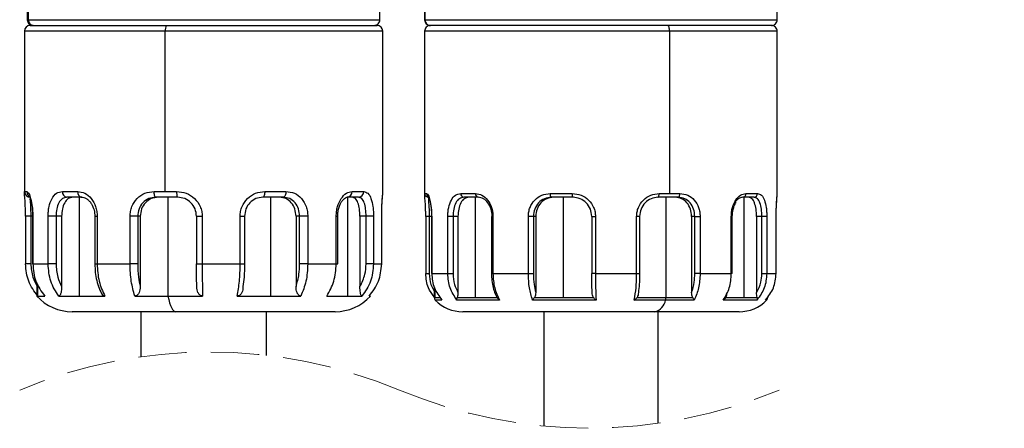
# Model space of a CAD drawing. Header units: millimetres. Extents: x 10 to 584, y 10 to 410.
# Tile 7 of 26: x 149 to 201, y 273 to 295. Entities that reach past the tile are written whole.
import ezdxf

# ---------------------------------------------------------------- set-up
doc = ezdxf.new("R2010")
doc.units = ezdxf.units.MM
doc.header["$LTSCALE"] = 2
doc.linetypes.add('SLD-实线', pattern=[0])
doc.linetypes.add('SLD-虚线', pattern=[1.905, 1.27, -0.635])
doc.layers.add('细实线层', color=7, linetype='SLD-实线')
doc.styles.add('SLDTEXTSTYLE1', font='txt')
doc.dimstyles.new('SLDDIMSTYLE1', dxfattribs={"dimtxt": 5, "dimasz": 5, "dimexe": 0, "dimexo": 0.0625, "dimgap": 1.25, "dimtad": 2, "dimrnd": 1e-09, "dimzin": 12, "dimdsep": 46, "dimtxsty": 'SLDTEXTSTYLE1', "dimsah": 1, "dimcen": 0.09, "dimadec": 0, "dimazin": 3, "dimtol": 1, "dimtp": 30, "dimtm": 30, "dimtfac": 1, "dimtdec": 0, "dimtofl": 0, "dimtmove": 0, "dimatfit": 3, "dimfxl": 1, "dimfrac": 2, "dimtolj": 1, "dimarcsym": 0})

# ---------------------------------------------------------------- blocks, each defined once
blk = doc.blocks.new('_D_1')
at = {"layer": '细实线层'}
for p, q in [((188.081, 327.375), (274.193, 327.375)), ((272.193, 327.375), (272.193, 247.969)), ((214.421, 247.969), (274.193, 247.969))]:
    blk.add_line(p, q, dxfattribs=at)
for points in [[(272.193, 327.375), (271.423, 322.375), (272.962, 322.375)], [(272.193, 247.969), (272.962, 252.969), (271.423, 252.969)]]:
    blk.add_solid(points, dxfattribs=at)
at = {"layer": '细实线层', "attachment_point": 1, "rotation": 90, "style": 'SLDTEXTSTYLE1'}
for s, insert, char_height in [('±30', (267.874, 290.4), 3.5), ('300', (266.375, 278.761), 5)]:
    blk.add_mtext(s, dxfattribs=dict(at, insert=insert, char_height=char_height))

msp = doc.modelspace()

# ---------------------------------------------------------------- linework, layer by layer
at = {"color": 7, "linetype": 'SLD-实线', "lineweight": 25}
for p, q in [((149.621207, 313.154859), (149.621207, 294.75486)), ((149.671807, 313.154859), (149.671807, 294.75486)), ((168.121208, 294.75486), (168.121208, 313.154859)), ((170.471204, 313.150269), (170.471204, 294.750263)), ((170.485098, 313.150269), (170.485098, 294.750263)), ((188.971204, 294.750263), (188.971204, 313.150269)), ((149.471208, 294.154857), (149.471208, 285.693792)), ((149.771207, 294.454862), (156.92644, 294.454862)), ((156.862325, 285.754857), (156.862325, 294.154857)), ((156.92644, 294.454862), (167.971207, 294.454862)), ((168.271207, 285.693792), (168.271207, 294.154857)), ((170.471204, 294.150268), (170.471204, 285.609913)), ((170.784648, 294.450265), (170.771204, 294.450265)), ((183.212747, 294.450265), (170.784648, 294.450265)), ((188.671205, 294.450265), (183.212747, 294.450265)), ((183.329782, 285.650265), (183.329782, 294.150268)), ((188.971204, 285.609913), (188.971204, 294.150268)), ((149.476759, 285.754857), (149.596123, 285.754857)), ((151.460783, 285.754857), (152.26526, 285.754857)), ((156.275339, 285.754857), (156.862325, 285.754857)), ((156.862325, 285.754857), (157.457646, 285.754857)), ((162.081428, 285.754857), (163.189963, 285.754857)), ((166.661323, 285.754857), (167.272663, 285.754857)), ((152.476089, 285.454859), (151.697287, 285.454859)), ((152.334071, 285.454859), (152.334071, 280.273345)), ((157.502759, 285.454859), (156.358186, 285.454859)), ((157.001238, 285.454859), (157.001238, 280.273345)), ((163.052131, 285.454859), (161.978974, 285.454859)), ((162.382669, 285.454859), (162.382669, 280.273345)), ((167.004532, 285.454859), (166.412701, 285.454859)), ((166.422842, 285.454859), (166.422842, 280.273345)), ((170.473606, 285.650265), (170.575637, 285.650265)), ((172.363635, 285.650265), (173.136978, 285.650265)), ((173.27934, 285.450269), (172.522718, 285.450269)), ((173.113665, 285.450269), (173.113665, 280.205277)), ((177.064005, 285.650265), (178.213269, 285.650265)), ((178.245873, 285.450269), (177.121458, 285.450269)), ((177.747191, 285.450269), (177.747191, 280.205277)), ((183.775933, 285.450269), (182.713213, 285.450269)), ((182.779335, 285.650265), (183.329782, 285.650265)), ((183.134724, 285.450269), (183.134724, 280.205277)), ((183.329782, 285.650265), (183.865541, 285.650265)), ((187.757225, 285.450269), (187.162123, 285.450269)), ((187.218408, 285.450269), (187.218408, 280.205277)), ((187.326563, 285.650265), (187.934816, 285.650265)), ((149.524934, 284.454857), (149.524934, 281.954859)), ((149.802232, 284.454857), (149.802232, 281.954859)), ((149.894742, 284.454857), (149.894742, 281.954859)), ((149.894742, 284.454857), (149.908704, 284.454857)), ((149.908704, 284.454857), (149.908704, 281.954859)), ((150.71184, 281.954859), (150.71184, 284.454857)), ((151.129707, 284.454857), (150.71184, 284.454857)), ((151.423409, 284.454857), (151.129707, 284.454857)), ((151.129707, 284.454857), (151.129707, 281.954859)), ((151.423409, 284.454857), (151.423409, 280.772296)), ((153.164617, 284.454857), (153.164617, 281.954859)), ((153.286378, 284.454857), (153.286378, 281.954859)), ((155.013574, 281.954859), (155.013574, 284.454857)), ((155.414173, 284.454857), (155.013574, 284.454857)), ((155.545329, 284.454857), (155.414173, 284.454857)), ((155.414173, 284.454857), (155.414173, 281.954859)), ((155.545329, 284.454857), (155.545329, 280.772296)), ((158.499628, 284.454857), (158.499628, 281.954859)), ((158.797267, 284.454857), (158.797267, 281.954859)), ((160.788794, 281.954859), (160.788794, 284.454857)), ((161.027594, 281.954859), (161.027594, 284.454857)), ((163.912276, 284.454857), (163.721025, 284.454857)), ((163.721025, 284.454857), (163.721025, 280.772296)), ((164.336399, 284.454857), (163.912276, 284.454857)), ((163.912276, 281.954859), (163.912276, 284.454857)), ((164.336399, 284.454857), (164.336399, 281.954859)), ((165.831561, 281.954859), (165.831561, 284.454857)), ((165.909422, 281.954859), (165.909422, 284.454857)), ((167.07562, 284.454857), (167.07562, 280.772296)), ((167.399157, 284.454857), (167.07562, 284.454857)), ((167.788013, 284.454857), (167.399157, 284.454857)), ((167.399157, 281.954859), (167.399157, 284.454857)), ((167.788013, 284.454857), (167.788013, 281.954859)), ((168.215709, 281.954859), (168.215709, 284.454857)), ((168.217481, 281.954859), (168.217481, 284.454857)), ((170.525937, 284.450267), (170.525937, 281.450269)), ((170.708373, 284.450267), (170.708373, 281.450269)), ((170.831784, 284.450267), (170.831784, 281.450269)), ((170.839753, 284.450267), (170.839753, 281.450269)), ((171.685998, 281.450269), (171.685998, 284.450267)), ((171.962626, 284.450267), (171.685998, 284.450267)), ((172.217984, 284.450267), (171.962626, 284.450267)), ((171.962626, 284.450267), (171.962626, 281.450269)), ((172.217984, 284.450267), (172.217984, 280.458731)), ((173.977898, 284.450267), (173.977898, 281.450269)), ((174.055394, 284.450267), (174.055394, 281.450269)), ((175.914026, 281.450269), (175.914026, 284.450267)), ((176.180392, 284.450267), (175.914026, 284.450267)), ((176.29693, 284.450267), (176.180392, 284.450267)), ((176.180392, 284.450267), (176.180392, 281.450269)), ((176.29693, 284.450267), (176.29693, 280.458731)), ((179.241366, 284.450267), (179.241366, 281.450269)), ((179.435182, 284.450267), (179.435182, 281.450269)), ((181.596266, 281.450269), (181.596266, 284.450267)), ((181.755724, 281.450269), (181.755724, 284.450267)), ((184.643917, 284.450267), (184.481896, 284.450267)), ((184.481896, 284.450267), (184.481896, 280.458731)), ((184.643917, 284.450267), (184.924221, 284.450267)), ((184.643917, 281.450269), (184.643917, 284.450267)), ((184.924221, 284.450267), (184.924221, 281.450269)), ((186.562296, 281.450269), (186.562296, 284.450267)), ((186.614381, 281.450269), (186.614381, 284.450267)), ((187.887938, 284.450267), (187.887938, 280.458731)), ((188.165877, 284.450267), (187.887938, 284.450267)), ((188.425885, 284.450267), (188.165877, 284.450267)), ((188.165877, 281.450269), (188.165877, 284.450267)), ((188.425885, 284.450267), (188.425885, 281.450269)), ((188.915262, 281.450269), (188.915262, 284.450267)), ((188.916472, 281.450269), (188.916472, 284.450267)), ((149.894742, 281.954859), (149.908704, 281.954859)), ((149.908704, 281.954859), (150.71184, 281.954859)), ((151.129707, 281.954859), (150.71184, 281.954859)), ((153.286378, 281.954859), (155.013574, 281.954859)), ((155.414173, 281.954859), (155.013574, 281.954859)), ((158.797267, 281.954859), (160.788794, 281.954859)), ((164.336399, 281.954859), (163.912276, 281.954859)), ((164.336399, 281.954859), (165.831561, 281.954859)), ((167.788013, 281.954859), (167.399157, 281.954859)), ((167.788013, 281.954859), (168.215709, 281.954859)), ((170.839753, 281.450269), (171.685998, 281.450269)), ((171.685998, 281.450269), (171.962626, 281.450269)), ((174.055394, 281.450269), (175.914026, 281.450269)), ((175.914026, 281.450269), (176.180392, 281.450269)), ((179.435182, 281.450269), (181.596266, 281.450269)), ((184.924221, 281.450269), (184.643917, 281.450269)), ((184.924221, 281.450269), (186.562296, 281.450269)), ((188.165877, 281.450269), (188.425885, 281.450269)), ((188.425885, 281.450269), (188.915262, 281.450269)), ((188.916472, 281.450269), (188.915262, 281.450269)), ((150.121208, 280.965683), (150.121208, 280.273345)), ((160.921438, 280.61336), (160.923142, 280.62283)), ((170.971205, 280.748506), (170.971205, 280.205277)), ((150.121208, 280.273345), (150.163868, 280.273345)), ((150.163868, 280.273345), (150.534309, 280.273345)), ((151.266457, 280.273345), (152.334071, 280.273345)), ((152.334071, 280.273345), (153.688147, 280.273345)), ((155.26268, 280.273345), (157.001238, 280.273345)), ((157.001238, 280.273345), (158.821739, 280.273345)), ((160.637238, 280.273345), (162.382669, 280.273345)), ((162.382669, 280.273345), (163.974225, 280.273345)), ((165.337232, 280.273345), (166.422842, 280.273345)), ((166.422842, 280.273345), (167.177532, 280.273345)), ((167.567425, 280.273345), (167.621207, 280.273345)), ((171.003994, 280.205277), (171.285862, 280.205277)), ((174.404571, 280.066942), (172.163032, 280.066942)), ((172.182831, 280.205277), (173.113665, 280.205277)), ((173.113665, 280.205277), (174.263705, 280.205277)), ((179.463595, 280.066942), (176.132445, 280.066942)), ((176.233743, 280.205277), (177.747191, 280.205277)), ((177.747191, 280.205277), (179.326128, 280.205277)), ((183.113051, 280.066942), (181.472642, 280.066942)), ((181.616747, 280.205277), (183.134724, 280.205277)), ((184.621016, 280.066942), (183.113051, 280.066942)), ((183.134724, 280.205277), (184.539456, 280.205277)), ((187.906877, 280.066942), (186.14385, 280.066942)), ((186.275718, 280.205277), (187.218408, 280.205277)), ((187.218408, 280.205277), (187.912376, 280.205277)), ((157.396603, 279.454862), (151.971207, 279.454862)), ((155.571207, 279.454862), (155.571207, 277.085711)), ((165.771207, 279.454862), (157.396603, 279.454862)), ((162.171207, 277.165999), (162.171207, 279.454862)), ((182.549549, 279.450265), (172.471205, 279.450265)), ((176.721204, 279.450265), (176.721204, 273.464126)), ((186.971205, 279.450265), (182.549549, 279.450265)), ((182.721205, 273.607005), (182.721205, 279.450265))]:
    msp.add_line(p, q, dxfattribs=at)
at = {"color": 8, "linetype": 'SLD-实线', "lineweight": 25}
for p, q in [((149.621207, 294.75486), (149.671807, 294.75486)), ((149.671807, 294.75486), (168.121208, 294.75486)), ((170.471204, 294.750263), (170.485098, 294.750263)), ((170.485098, 294.750263), (188.971204, 294.750263)), ((156.862325, 294.154857), (149.471208, 294.154857)), ((168.271207, 294.154857), (156.862325, 294.154857)), ((183.329782, 294.150268), (170.471204, 294.150268)), ((188.971204, 294.150268), (183.329782, 294.150268)), ((149.475844, 285.731253), (149.476759, 285.754857)), ((149.802232, 284.454857), (149.524934, 284.454857)), ((149.894742, 284.454857), (149.802232, 284.454857)), ((153.164641, 284.454857), (153.286378, 284.454857)), ((158.499628, 284.454857), (158.797267, 284.454857)), ((160.788794, 284.454857), (161.027594, 284.454857)), ((165.831561, 284.454857), (165.909422, 284.454857)), ((168.217481, 284.454857), (168.215709, 284.454857)), ((170.708373, 284.450267), (170.525937, 284.450267)), ((170.831784, 284.450267), (170.708373, 284.450267)), ((170.831784, 284.450267), (170.839753, 284.450267)), ((173.977898, 284.450267), (174.055394, 284.450267)), ((179.241366, 284.450267), (179.435182, 284.450267)), ((181.755724, 284.450267), (181.596266, 284.450267)), ((186.562296, 284.450267), (186.614381, 284.450267)), ((188.915262, 284.450267), (188.916472, 284.450267)), ((149.802232, 281.954859), (149.524934, 281.954859)), ((153.164617, 281.954859), (153.286378, 281.954859)), ((158.499628, 281.954859), (158.797267, 281.954859)), ((160.788794, 281.954859), (161.027594, 281.954859)), ((165.831561, 281.954859), (165.909422, 281.954859)), ((168.217481, 281.954859), (168.215709, 281.954859)), ((170.525937, 281.450269), (170.708373, 281.450269)), ((170.839753, 281.450269), (170.831784, 281.450269)), ((174.055394, 281.450269), (173.977898, 281.450269)), ((179.435182, 281.450269), (179.241366, 281.450269)), ((181.596266, 281.450269), (181.755724, 281.450269)), ((186.614381, 281.450269), (186.562296, 281.450269)), ((150.163868, 280.894187), (150.163868, 280.273345)), ((171.003994, 280.66383), (171.003994, 280.205277)), ((170.971205, 280.205277), (171.003994, 280.205277)), ((171.376321, 280.066942), (171.02676, 280.066942)), ((188.415649, 280.066942), (188.361825, 280.066942))]:
    msp.add_line(p, q, dxfattribs=at)
at = {"color": 7, "linetype": 'SLD-实线', "lineweight": 25, "flags": 128}
for points in [[(183.329782, 294.150268), (183.327533, 294.208792), (183.320873, 294.265074), (183.310058, 294.316937), (183.295503, 294.362401), (183.277768, 294.399706), (183.257534, 294.427429), (183.23558, 294.444499), (183.212747, 294.450265)], [(156.358186, 285.454859), (156.342024, 285.460626), (156.326482, 285.477695), (156.31216, 285.505419), (156.299605, 285.542731), (156.289301, 285.588187), (156.281646, 285.640058), (156.276932, 285.696332), (156.275339, 285.754857)], [(162.081428, 285.754857), (162.07946, 285.696332), (162.073629, 285.640058), (162.064163, 285.588187), (162.051421, 285.542731), (162.035895, 285.505419), (162.018182, 285.477695), (161.998963, 285.460626), (161.978974, 285.454859)], [(163.189963, 285.754857), (163.187315, 285.696332), (163.179472, 285.640058), (163.166734, 285.588187), (163.149593, 285.542731), (163.128706, 285.505419), (163.104876, 285.477695), (163.07902, 285.460626), (163.052131, 285.454859)], [(177.121458, 285.450269), (177.11025, 285.454107), (177.099472, 285.465491), (177.089539, 285.483968), (177.080833, 285.508846), (177.073688, 285.539155), (177.068379, 285.573726), (177.065109, 285.611247), (177.064005, 285.650265)], [(182.713213, 285.450269), (182.726113, 285.454107), (182.738517, 285.465491), (182.749949, 285.483968), (182.759969, 285.508846), (182.768192, 285.539155), (182.774302, 285.573726), (182.778065, 285.611247), (182.779335, 285.650265)], [(183.775933, 285.450269), (183.793415, 285.454107), (183.810224, 285.465491), (183.825717, 285.483968), (183.839296, 285.508846), (183.850439, 285.539155), (183.85872, 285.573726), (183.863819, 285.611247), (183.865541, 285.650265)], [(157.001238, 280.273345), (157.040733, 280.09015), (157.084085, 279.927162), (157.13082, 279.786144), (157.180437, 279.668619), (157.232396, 279.575867), (157.286133, 279.508886), (157.341066, 279.4684), (157.396603, 279.454862)]]:
    msp.add_lwpolyline(points, dxfattribs=at)
at = {"color": 7, "linetype": 'SLD-实线', "lineweight": 25}
for centre, radius, start, end in [((149.921202, 294.754858), 0.299995, 179.9995362, 270.0011752), ((149.970985, 294.75404), 0.299179, 179.8429728, 269.8431176), ((167.821213, 294.754857), 0.299994, 269.9989398, 0.0006156), ((170.771199, 294.75026), 0.299994, 179.9993844, 270.0010602), ((170.784873, 294.75004), 0.299775, 179.9574386, 269.9569416), ((188.671211, 294.750259), 0.299994, 269.9988769, 0.0007674), ((149.771213, 294.154858), 0.300005, 90.0010024, 180.0000649), ((157.261361, 294.226433), 0.405404, 145.704481, 190.1690794), ((167.9712, 294.154855), 0.300007, 0.0003906, 89.9986311), ((170.771199, 294.150271), 0.299994, 89.9989398, 180.0006156), ((188.671211, 294.150272), 0.299994, 359.9992326, 90.0011231), ((149.776672, 285.754772), 0.299913, 179.9838093, 269.9827412), ((151.733303, 285.726475), 0.273994, 174.0543855, 262.4467263), ((152.530108, 285.716903), 0.267554, 171.8448096, 258.3519215), ((157.990262, 285.68156), 0.537636, 172.1643889, 204.9395854), ((166.384353, 285.731373), 0.277963, 275.8535086, 4.8464208), ((166.987646, 285.739775), 0.285416, 273.391725, 3.0289417), ((170.673574, 285.650237), 0.199967, 179.9917976, 269.9944601), ((172.5458, 285.631897), 0.183088, 174.2421371, 262.7573431), ((173.313984, 285.625597), 0.178717, 172.0659509, 258.8223318), ((178.544399, 285.601592), 0.334687, 171.637772, 206.8804054), ((187.142429, 285.634063), 0.184846, 276.116235, 5.0285709), ((187.745321, 285.639686), 0.18979, 273.5960166, 3.1955228), ((151.971198, 281.954839), 2.499977, 222.2683303, 270.0002097), ((165.771218, 281.954835), 2.499973, 269.9997494, 317.7317106), ((171.171215, 280.205278), 0.200011, 180.0003948, 223.7603559), ((172.471207, 281.450274), 2.000009, 223.761881, 269.9999188), ((182.346986, 280.201156), 0.777733, 285.0969643, 350.0626917), ((182.725644, 280.198503), 0.409136, 341.2427928, 0.9486357), ((186.971202, 281.450272), 2.000007, 270.0000756, 316.2381446), ((188.271193, 280.205278), 0.200011, 316.2396441, 359.9996052)]:
    msp.add_arc(centre, radius, start, end, dxfattribs=at)
at = {"color": 8, "linetype": 'SLD-实线', "lineweight": 25}
for centre, radius, start, end in [((149.896511, 285.753948), 0.30039, 179.8267666, 241.1159855), ((170.775771, 285.649722), 0.200135, 179.8443146, 243.4647018)]:
    msp.add_arc(centre, radius, start, end, dxfattribs=at)
at = {"color": 7, "linetype": 'SLD-虚线', "lineweight": 18}
for centre, start, end in [((159.183707, 251.43636), 67.3801351, 112.6198649), ((179.108705, 299.256356), 247.3801351, 292.6198649)]:
    msp.add_arc(centre, 25.902498, start, end, dxfattribs=at)
at = {"color": 7, "linetype": 'SLD-实线', "lineweight": 25}
for points, knots in [([(149.526705, 284.454857), (149.526221, 284.540765), (149.525272, 284.709116), (149.513818, 285.018235), (149.500753, 285.333621), (149.468693, 285.590431), (149.474616, 285.707069), (149.475844, 285.731253)], [0, 0, 0, 0, 0.201669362, 0.395207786, 0.726027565, 0.943194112, 1, 1, 1, 1]), ([(149.596123, 285.754857), (149.63062, 285.724654), (149.740324, 285.628608), (149.806902, 285.333808), (149.875486, 285.022367), (149.903995, 284.709865), (149.907115, 284.540932), (149.908704, 284.454857)], [0, 0, 0, 0, 0.099089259, 0.315112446, 0.629155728, 0.811046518, 1, 1, 1, 1]), ([(150.71184, 284.454857), (150.714275, 284.540885), (150.719074, 284.710385), (150.770842, 285.026845), (150.883467, 285.362808), (151.123753, 285.687622), (151.354028, 285.73356), (151.460783, 285.754857)], [0, 0, 0, 0, 0.1572302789, 0.3097873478, 0.5835151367, 0.8069177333, 1, 1, 1, 1]), ([(152.26526, 285.754857), (152.393367, 285.733768), (152.666241, 285.688848), (153.000813, 285.383137), (153.188768, 285.036834), (153.274256, 284.713159), (153.282319, 284.541347), (153.286378, 284.454857)], [0, 0, 0, 0, 0.211202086, 0.449869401, 0.715856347, 0.856961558, 1, 1, 1, 1]), ([(155.013574, 284.454857), (155.018185, 284.541275), (155.027384, 284.713684), (155.126251, 285.041743), (155.355679, 285.400935), (155.778178, 285.698957), (156.109439, 285.736203), (156.275339, 285.754857)], [0, 0, 0, 0, 0.129026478, 0.257417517, 0.508013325, 0.753605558, 1, 1, 1, 1]), ([(157.457646, 285.754857), (157.629452, 285.736017), (157.97381, 285.698258), (158.419386, 285.40516), (158.672125, 285.045955), (158.781937, 284.715149), (158.79216, 284.541575), (158.797267, 284.454857)], [0, 0, 0, 0, 0.24855134, 0.498178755, 0.747989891, 0.874094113, 1, 1, 1, 1]), ([(160.788794, 284.454857), (160.793789, 284.541541), (160.803778, 284.714899), (160.910763, 285.04472), (161.154914, 285.401942), (161.583998, 285.696743), (161.916909, 285.735636), (162.081428, 285.754857)], [0, 0, 0, 0, 0.128300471, 0.256587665, 0.509035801, 0.757372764, 1, 1, 1, 1]), ([(163.189963, 285.754857), (163.343088, 285.736), (163.651492, 285.698022), (164.036155, 285.393886), (164.236996, 285.037726), (164.324197, 284.712782), (164.332315, 284.541183), (164.336399, 284.454857)], [0, 0, 0, 0, 0.2372766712, 0.4778910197, 0.7321976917, 0.8652776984, 1, 1, 1, 1]), ([(165.831561, 284.454857), (165.834933, 284.5412), (165.841603, 284.712012), (165.91168, 285.031877), (166.061779, 285.368119), (166.326039, 285.680429), (166.558067, 285.731936), (166.661323, 285.754857)], [0, 0, 0, 0, 0.154709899, 0.306064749, 0.583206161, 0.814522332, 1, 1, 1, 1]), ([(167.272663, 285.754857), (167.350759, 285.730453), (167.535347, 285.672772), (167.679178, 285.342531), (167.75106, 285.023037), (167.783395, 284.709404), (167.786455, 284.540748), (167.788013, 284.454857)], [0, 0, 0, 0, 0.157599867, 0.372506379, 0.662125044, 0.82793107, 1, 1, 1, 1]), ([(149.776581, 285.454859), (149.77178, 285.429618), (149.753436, 285.333179), (149.784049, 285.126109), (149.795308, 284.818975), (149.799801, 284.582718), (149.802232, 284.454857)], [0, 0, 0, 0, 0.076671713, 0.292945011, 0.617344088, 1, 1, 1, 1]), ([(149.778248, 285.466996), (149.776759, 285.460914), (149.769962, 285.433163), (149.797102, 285.363662), (149.818888, 285.236624), (149.857279, 285.040137), (149.887592, 284.771876), (149.892264, 284.568025), (149.894857, 284.454857)], [0, 0, 0, 0, 0.018201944, 0.083057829, 0.207764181, 0.401852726, 0.667940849, 1, 1, 1, 1]), ([(151.697287, 285.454859), (151.613717, 285.438193), (151.434697, 285.402491), (151.254232, 285.148218), (151.149125, 284.827838), (151.136422, 284.583842), (151.129707, 284.454857)], [0, 0, 0, 0, 0.196616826, 0.421181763, 0.694018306, 1, 1, 1, 1]), ([(151.997087, 285.454859), (151.9153, 285.437673), (151.737852, 285.400387), (151.55643, 285.148225), (151.444381, 284.828687), (151.430651, 284.583952), (151.423409, 284.454857)], [0, 0, 0, 0, 0.193284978, 0.419358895, 0.693717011, 1, 1, 1, 1]), ([(152.437726, 285.459866), (152.489998, 285.456059), (152.597447, 285.448234), (152.746391, 285.369737), (152.877738, 285.256898), (153.021465, 285.067854), (153.139943, 284.796292), (153.156584, 284.56604), (153.164619, 284.454857)], [0, 0, 0, 0, 0.114370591, 0.235097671, 0.362358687, 0.493960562, 0.755646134, 1, 1, 1, 1]), ([(156.358186, 285.454859), (156.231492, 285.440152), (155.978962, 285.410838), (155.66459, 285.17659), (155.454048, 284.844288), (155.427559, 284.585593), (155.414173, 284.454857)], [0, 0, 0, 0, 0.247563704, 0.493452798, 0.744007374, 1, 1, 1, 1]), ([(156.492065, 285.454859), (156.365991, 285.439944), (156.113846, 285.410115), (155.79949, 285.176207), (155.586127, 284.844806), (155.559013, 284.58565), (155.545329, 284.454857)], [0, 0, 0, 0, 0.246383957, 0.49275918, 0.744002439, 1, 1, 1, 1]), ([(158.499877, 284.454857), (158.484708, 284.586409), (158.454426, 284.849024), (158.22251, 285.179416), (157.893192, 285.409841), (157.632586, 285.43989), (157.502759, 285.454859)], [0, 0, 0, 0, 0.2514034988, 0.5018706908, 0.7518441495, 1, 1, 1, 1]), ([(161.978974, 285.454859), (161.855274, 285.439509), (161.604051, 285.408335), (161.288024, 285.176706), (161.063442, 284.847727), (161.033939, 284.586289), (161.019108, 284.454857)], [0, 0, 0, 0, 0.2413399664, 0.4901340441, 0.7436763, 1, 1, 1, 1]), ([(163.721025, 284.454857), (163.708511, 284.585427), (163.684051, 284.840659), (163.495732, 285.171853), (163.2084, 285.409313), (162.973199, 285.43979), (162.856908, 285.454859)], [0, 0, 0, 0, 0.266727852, 0.521387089, 0.763359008, 1, 1, 1, 1]), ([(163.912276, 284.454857), (163.900619, 284.585048), (163.877825, 284.839624), (163.692949, 285.171355), (163.405879, 285.410253), (163.169731, 285.44003), (163.052131, 285.454859)], [0, 0, 0, 0, 0.265880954, 0.519902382, 0.760915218, 1, 1, 1, 1]), ([(165.909421, 284.454857), (165.91329, 284.541276), (165.920596, 284.704488), (165.974502, 284.929258), (166.049508, 285.113224), (166.150059, 285.289514), (166.255629, 285.374268), (166.317462, 285.423909)], [0, 0, 0, 0, 0.2375823, 0.448697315, 0.631513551, 0.78417685, 1, 1, 1, 1]), ([(166.317462, 285.423909), (166.318099, 285.424506), (166.353494, 285.457663), (166.406192, 285.458774), (166.457941, 285.459866)], [0, 0, 0, 0, 0.018006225, 1, 1, 1, 1]), ([(167.07562, 284.454857), (167.070936, 284.584058), (167.062195, 284.825195), (166.98806, 285.13435), (166.877082, 285.38904), (166.734271, 285.435388), (166.674274, 285.454859)], [0, 0, 0, 0, 0.334092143, 0.623540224, 0.84184525, 1, 1, 1, 1]), ([(167.399157, 284.454857), (167.39522, 284.583702), (167.38787, 284.824194), (167.320771, 285.133286), (167.212093, 285.391388), (167.066776, 285.435825), (167.004532, 285.454859)], [0, 0, 0, 0, 0.332669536, 0.620935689, 0.837634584, 1, 1, 1, 1]), ([(168.217481, 284.454857), (168.219089, 284.613845), (168.221957, 284.897318), (168.245093, 285.259298), (168.257376, 285.504294), (168.27304, 285.632813), (168.268805, 285.682291), (168.268181, 285.689582)], [0, 0, 0, 0, 0.385837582, 0.687942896, 0.879564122, 0.982253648, 1, 1, 1, 1]), ([(170.527146, 284.450267), (170.526681, 284.529381), (170.525768, 284.684421), (170.515557, 284.969239), (170.501193, 285.260578), (170.474078, 285.504952), (170.473703, 285.620535), (170.473606, 285.650265)], [0, 0, 0, 0, 0.197519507, 0.387085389, 0.71151231, 0.92579559, 1, 1, 1, 1]), ([(170.575637, 285.650265), (170.604992, 285.621758), (170.700149, 285.529351), (170.753462, 285.258727), (170.812128, 284.971199), (170.835789, 284.684039), (170.838415, 284.529181), (170.839753, 284.450267)], [0, 0, 0, 0, 0.096655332, 0.313314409, 0.628976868, 0.810932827, 1, 1, 1, 1]), ([(170.673554, 285.450269), (170.671238, 285.425081), (170.662299, 285.327872), (170.688686, 285.122512), (170.702322, 284.814646), (170.706246, 284.578336), (170.708373, 284.450267)], [0, 0, 0, 0, 0.075677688, 0.292066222, 0.616332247, 1, 1, 1, 1]), ([(170.710297, 285.454159), (170.709177, 285.454201), (170.673739, 285.455525), (170.752696, 285.327778), (170.75293, 285.218488), (170.80042, 285.012625), (170.824123, 284.757438), (170.829146, 284.559501), (170.831917, 284.450267)], [0, 0, 0, 0, 0.003235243, 0.102298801, 0.228054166, 0.419244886, 0.679503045, 1, 1, 1, 1]), ([(171.685998, 284.450267), (171.688209, 284.529483), (171.692563, 284.685534), (171.739433, 284.97695), (171.84134, 285.285963), (172.057168, 285.586737), (172.267054, 285.630245), (172.363635, 285.650265)], [0, 0, 0, 0, 0.157880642, 0.311019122, 0.585609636, 0.809315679, 1, 1, 1, 1]), ([(172.522718, 285.450269), (172.441182, 285.433385), (172.264833, 285.396867), (172.087798, 285.143394), (171.982223, 284.823759), (171.969409, 284.579553), (171.962626, 284.450267)], [0, 0, 0, 0, 0.193168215, 0.417793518, 0.691774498, 1, 1, 1, 1]), ([(172.781611, 285.450269), (172.701249, 285.433049), (172.525985, 285.395494), (172.348332, 285.14348), (172.239297, 284.824163), (172.225357, 284.579624), (172.217984, 284.450267)], [0, 0, 0, 0, 0.191024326, 0.416610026, 0.691398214, 1, 1, 1, 1]), ([(173.136978, 285.650265), (173.253386, 285.630398), (173.501716, 285.588016), (173.802116, 285.302897), (173.968988, 284.984058), (174.044678, 284.686897), (174.051804, 284.529539), (174.055394, 284.450267)], [0, 0, 0, 0, 0.210095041, 0.448190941, 0.715094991, 0.856474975, 1, 1, 1, 1]), ([(174.022553, 284.450267), (174.011058, 284.58042), (173.988735, 284.833193), (173.81748, 285.155979), (173.577253, 285.396245), (173.373904, 285.433121), (173.27934, 285.450269)], [0, 0, 0, 0, 0.285039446, 0.553582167, 0.792400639, 1, 1, 1, 1]), ([(175.914026, 284.450267), (175.918212, 284.529836), (175.926561, 284.688507), (176.016208, 284.990348), (176.224246, 285.321508), (176.609235, 285.598122), (176.912479, 285.632892), (177.064005, 285.650265)], [0, 0, 0, 0, 0.129521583, 0.258283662, 0.509067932, 0.754689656, 1, 1, 1, 1]), ([(177.121458, 285.450269), (176.995702, 285.435549), (176.744324, 285.406124), (176.431256, 285.172234), (176.220474, 284.840188), (176.19386, 284.58129), (176.180392, 284.450267)], [0, 0, 0, 0, 0.246211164, 0.49215505, 0.742990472, 1, 1, 1, 1]), ([(177.23961, 285.450269), (177.11429, 285.4354), (176.863234, 285.405611), (176.550022, 285.172227), (176.338823, 284.840179), (176.311009, 284.581301), (176.29693, 284.450267)], [0, 0, 0, 0, 0.2454883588, 0.4917881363, 0.7427631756, 1, 1, 1, 1]), ([(178.213269, 285.650265), (178.371087, 285.632585), (178.687115, 285.59718), (179.093781, 285.324099), (179.322442, 284.992666), (179.42139, 284.688765), (179.430585, 284.529754), (179.435182, 284.450267)], [0, 0, 0, 0, 0.2488220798, 0.4982614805, 0.7483305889, 0.8741951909, 1, 1, 1, 1]), ([(179.241647, 284.450267), (179.226567, 284.581499), (179.196426, 284.843783), (178.965308, 285.174036), (178.636426, 285.40502), (178.375858, 285.435209), (178.245873, 285.450269)], [0, 0, 0, 0, 0.250977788, 0.501611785, 0.75137937, 1, 1, 1, 1]), ([(181.596266, 284.450267), (181.600786, 284.529901), (181.609822, 284.689087), (181.706635, 284.992394), (181.928438, 285.322174), (182.321429, 285.596149), (182.627804, 285.632357), (182.779335, 285.650265)], [0, 0, 0, 0, 0.1282204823, 0.256312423, 0.5085864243, 0.7569488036, 1, 1, 1, 1]), ([(182.713213, 285.450269), (182.588782, 285.434972), (182.336626, 285.403973), (182.019486, 285.172299), (181.794865, 284.843081), (181.765427, 284.581678), (181.750628, 284.450267)], [0, 0, 0, 0, 0.242323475, 0.491060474, 0.744151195, 1, 1, 1, 1]), ([(184.481896, 284.450267), (184.469712, 284.580579), (184.445821, 284.836086), (184.254921, 285.166766), (183.965723, 285.404646), (183.72899, 285.435151), (183.611669, 285.450269)], [0, 0, 0, 0, 0.265151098, 0.519892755, 0.762065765, 1, 1, 1, 1]), ([(184.643917, 284.450267), (184.631986, 284.580528), (184.608619, 284.835639), (184.420278, 285.167038), (184.131057, 285.405333), (183.893886, 285.435344), (183.775933, 285.450269)], [0, 0, 0, 0, 0.265108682, 0.519205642, 0.760885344, 1, 1, 1, 1]), ([(183.865541, 285.650265), (184.007192, 285.632628), (184.292545, 285.597098), (184.64744, 285.315117), (184.832703, 284.986458), (184.912992, 284.687278), (184.920463, 284.529588), (184.924221, 284.450267)], [0, 0, 0, 0, 0.2378488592, 0.4791438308, 0.7333466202, 0.8658690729, 1, 1, 1, 1]), ([(186.562296, 284.450267), (186.565352, 284.529596), (186.571396, 284.686518), (186.634985, 284.980888), (186.771844, 285.29143), (187.015258, 285.581297), (187.230476, 285.628978), (187.326563, 285.650265)], [0, 0, 0, 0, 0.154027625, 0.304682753, 0.581287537, 0.813059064, 1, 1, 1, 1]), ([(187.162123, 285.450269), (187.083884, 285.432215), (186.910186, 285.392132), (186.804827, 285.246532), (186.746925, 285.166514)], [0, 0, 0, 0, 0.450428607, 1, 1, 1, 1]), ([(187.887938, 284.450267), (187.883272, 284.579157), (187.874542, 284.820329), (187.797791, 285.129926), (187.68229, 285.385115), (187.537026, 285.43087), (187.475438, 285.450269)], [0, 0, 0, 0, 0.3314482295, 0.6201891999, 0.8389685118, 1, 1, 1, 1]), ([(188.165877, 284.450267), (188.161547, 284.579127), (188.153452, 284.81998), (188.081306, 285.129758), (187.966922, 285.386793), (187.820157, 285.431219), (187.757225, 285.450269)], [0, 0, 0, 0, 0.331061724, 0.6187884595, 0.8365375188, 1, 1, 1, 1]), ([(187.934816, 285.650265), (188.00857, 285.62763), (188.181962, 285.574414), (188.320666, 285.269093), (188.390079, 284.973184), (188.421415, 284.684242), (188.424377, 284.529199), (188.425885, 284.450267)], [0, 0, 0, 0, 0.160241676, 0.376721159, 0.665365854, 0.829640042, 1, 1, 1, 1]), ([(188.916472, 284.450267), (188.917216, 284.545495), (188.918636, 284.727189), (188.928721, 284.980805), (188.941098, 285.194215), (188.954027, 285.369504), (188.961573, 285.472899), (188.9651, 285.521236)], [0, 0, 0, 0, 0.266398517, 0.508289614, 0.709972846, 0.864412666, 1, 1, 1, 1]), ([(186.614381, 284.450267), (186.618081, 284.534501), (186.6251, 284.694288), (186.680332, 284.91386), (186.74374, 285.080168), (186.799604, 285.164759), (186.819013, 285.194148)], [0, 0, 0, 0, 0.322534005, 0.611828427, 0.865138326, 1, 1, 1, 1]), ([(150.17499, 280.273345), (149.990198, 280.520899), (149.617187, 281.020598), (149.55705, 281.641537), (149.526705, 281.954859)], [0, 0, 0, 0, 0.49540552, 1, 1, 1, 1]), ([(149.802232, 281.954859), (149.821253, 281.72093), (149.855332, 281.301832), (150.057134, 280.934564), (150.146296, 280.772296)], [0, 0, 0, 0, 0.558172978, 1, 1, 1, 1]), ([(149.908704, 281.954859), (149.937545, 281.642056), (149.994463, 281.024723), (150.355975, 280.521557), (150.534309, 280.273345)], [0, 0, 0, 0, 0.506700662, 1, 1, 1, 1]), ([(151.266457, 280.273345), (151.108348, 280.523485), (150.783641, 281.037197), (150.736187, 281.643686), (150.71184, 281.954859)], [0, 0, 0, 0, 0.486926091, 1, 1, 1, 1]), ([(151.129707, 281.954859), (151.145272, 281.72219), (151.172889, 281.309359), (151.347296, 280.935465), (151.423409, 280.772296)], [0, 0, 0, 0, 0.563594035, 1, 1, 1, 1]), ([(153.164619, 281.954859), (153.169463, 281.807247), (153.179088, 281.513898), (153.258578, 281.086623), (153.377981, 280.682818), (153.502412, 280.438502), (153.563043, 280.319457)], [0, 0, 0, 0, 0.2602319, 0.517157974, 0.764731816, 1, 1, 1, 1]), ([(153.286378, 281.954859), (153.302235, 281.647059), (153.332423, 281.061071), (153.573635, 280.526923), (153.688147, 280.273345)], [0, 0, 0, 0, 0.5252669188, 1, 1, 1, 1]), ([(155.26268, 280.273345), (155.191699, 280.529309), (155.039227, 281.079131), (155.022509, 281.649838), (155.013574, 281.954859)], [0, 0, 0, 0, 0.465538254, 1, 1, 1, 1]), ([(155.414173, 281.954859), (155.420373, 281.72539), (155.431131, 281.327247), (155.511346, 280.937438), (155.545329, 280.772296)], [0, 0, 0, 0, 0.576348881, 1, 1, 1, 1]), ([(158.513965, 280.772296), (158.509465, 280.985826), (158.501159, 281.379973), (158.50028, 281.774204), (158.499877, 281.954859)], [0, 0, 0, 0, 0.541753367, 1, 1, 1, 1]), ([(158.797267, 281.954859), (158.798088, 281.651807), (158.799606, 281.091201), (158.814772, 280.530803), (158.821739, 280.273345)], [0, 0, 0, 0, 0.540580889, 1, 1, 1, 1]), ([(160.637238, 280.273345), (160.680409, 280.530258), (160.773917, 281.086722), (160.783588, 281.651066), (160.788794, 281.954859)], [0, 0, 0, 0, 0.4616870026, 1, 1, 1, 1]), ([(161.019108, 281.954859), (161.015336, 281.72595), (161.008817, 281.330219), (160.958733, 280.937744), (160.93762, 280.772296)], [0, 0, 0, 0, 0.578448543, 1, 1, 1, 1]), ([(163.721025, 280.772296), (163.782119, 280.984319), (163.893592, 281.37118), (163.906461, 281.773179), (163.912276, 281.954859)], [0, 0, 0, 0, 0.548059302, 1, 1, 1, 1]), ([(164.336399, 281.954859), (164.322485, 281.647858), (164.296133, 281.066393), (164.077449, 280.527645), (163.974225, 280.273345)], [0, 0, 0, 0, 0.527979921, 1, 1, 1, 1]), ([(165.337232, 280.273345), (165.478145, 280.524962), (165.770599, 281.047173), (165.810754, 281.645054), (165.831561, 281.954859)], [0, 0, 0, 0, 0.481828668, 1, 1, 1, 1]), ([(167.07562, 280.772296), (167.178981, 280.981547), (167.363922, 281.355956), (167.388372, 281.77154), (167.399157, 281.954859)], [0, 0, 0, 0, 0.5588855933, 1, 1, 1, 1]), ([(167.788013, 281.954859), (167.760159, 281.642403), (167.705337, 281.027438), (167.35156, 280.521984), (167.177532, 280.273345)], [0, 0, 0, 0, 0.5080871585, 1, 1, 1, 1]), ([(167.567425, 280.273345), (167.752217, 280.520899), (168.125229, 281.020598), (168.185365, 281.641537), (168.215709, 281.954859)], [0, 0, 0, 0, 0.4954056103, 1, 1, 1, 1]), ([(170.971205, 280.236949), (170.857682, 280.386696), (170.588042, 280.742378), (170.549476, 281.190698), (170.527146, 281.450269)], [0, 0, 0, 0, 0.421014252, 1, 1, 1, 1]), ([(170.708373, 281.450269), (170.724831, 281.253396), (170.754305, 280.90082), (170.928212, 280.594158), (171.005012, 280.458731)], [0, 0, 0, 0, 0.558382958, 1, 1, 1, 1]), ([(170.839753, 281.450269), (170.864391, 281.192463), (170.913297, 280.680734), (171.222763, 280.270501), (171.376321, 280.066942)], [0, 0, 0, 0, 0.503795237, 1, 1, 1, 1]), ([(172.163032, 280.066942), (172.0265, 280.272195), (171.747601, 280.691477), (171.706817, 281.193834), (171.685998, 281.450269)], [0, 0, 0, 0, 0.489535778, 1, 1, 1, 1]), ([(171.962626, 281.450269), (171.976206, 281.25445), (172.000293, 280.907142), (172.151869, 280.594918), (172.217984, 280.458731)], [0, 0, 0, 0, 0.563817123, 1, 1, 1, 1]), ([(173.977898, 281.450269), (173.982123, 281.32696), (173.990511, 281.082136), (174.060628, 280.726897), (174.153132, 280.422742), (174.245249, 280.250826), (174.282199, 280.181867)], [0, 0, 0, 0, 0.280413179, 0.556748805, 0.822202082, 1, 1, 1, 1]), ([(174.055394, 281.450269), (174.069016, 281.196708), (174.095045, 280.712193), (174.304656, 280.27523), (174.404571, 280.066942)], [0, 0, 0, 0, 0.523328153, 1, 1, 1, 1]), ([(176.132445, 280.066942), (176.069963, 280.27741), (175.936046, 280.728507), (175.921686, 281.199192), (175.914026, 281.450269)], [0, 0, 0, 0, 0.466569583, 1, 1, 1, 1]), ([(176.180392, 281.450269), (176.185881, 281.257293), (176.195388, 280.923044), (176.266763, 280.596673), (176.29693, 280.458731)], [0, 0, 0, 0, 0.577342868, 1, 1, 1, 1]), ([(179.257431, 280.458731), (179.252393, 280.637356), (179.243072, 280.967807), (179.242096, 281.298385), (179.241647, 281.450269)], [0, 0, 0, 0, 0.540550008, 1, 1, 1, 1]), ([(179.435182, 281.450269), (179.436104, 281.201016), (179.437809, 280.73974), (179.455475, 280.278807), (179.463595, 280.066942)], [0, 0, 0, 0, 0.540355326, 1, 1, 1, 1]), ([(181.472642, 280.066942), (181.507991, 280.278375), (181.584533, 280.736191), (181.592161, 281.200429), (181.596266, 281.450269)], [0, 0, 0, 0, 0.461829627, 1, 1, 1, 1]), ([(181.750628, 281.450269), (181.747564, 281.257874), (181.74228, 280.926118), (181.701123, 280.596988), (181.683834, 280.458731)], [0, 0, 0, 0, 0.579930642, 1, 1, 1, 1]), ([(184.481896, 280.458731), (184.533625, 280.636071), (184.628197, 280.960285), (184.639016, 281.297504), (184.643917, 281.450269)], [0, 0, 0, 0, 0.54698625, 1, 1, 1, 1]), ([(184.924221, 281.450269), (184.912856, 281.197658), (184.891304, 280.718586), (184.707773, 280.276106), (184.621016, 280.066942)], [0, 0, 0, 0, 0.527291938, 1, 1, 1, 1]), ([(186.14385, 280.066942), (186.263604, 280.273692), (186.511363, 280.701437), (186.544946, 281.195177), (186.562296, 281.450269)], [0, 0, 0, 0, 0.483349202, 1, 1, 1, 1]), ([(187.887938, 280.458731), (187.976686, 280.633599), (188.135585, 280.946693), (188.1566, 281.296038), (188.165877, 281.450269)], [0, 0, 0, 0, 0.558516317, 1, 1, 1, 1]), ([(188.425885, 281.450269), (188.402404, 281.192866), (188.355979, 280.683958), (188.055416, 280.271018), (187.906877, 280.066942)], [0, 0, 0, 0, 0.505795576, 1, 1, 1, 1]), ([(188.361825, 280.066942), (188.520206, 280.269991), (188.838143, 280.677596), (188.889493, 281.192077), (188.915262, 281.450269)], [0, 0, 0, 0, 0.498151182, 1, 1, 1, 1]), ([(151.423409, 280.772296), (151.422084, 280.715237), (151.419637, 280.60983), (151.398471, 280.480749), (151.371581, 280.38964), (151.343827, 280.332113), (151.312146, 280.285317), (151.280024, 280.2769), (151.266457, 280.273345)], [0, 0, 0, 0, 0.310409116, 0.573430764, 0.710777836, 0.823929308, 0.925634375, 1, 1, 1, 1]), ([(155.545329, 280.772296), (155.542957, 280.71504), (155.538519, 280.607951), (155.500126, 280.477498), (155.451426, 280.386995), (155.400037, 280.327453), (155.337115, 280.282355), (155.28676, 280.27626), (155.26268, 280.273345)], [0, 0, 0, 0, 0.273081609, 0.510760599, 0.642400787, 0.760905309, 0.885665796, 1, 1, 1, 1]), ([(158.821739, 280.273345), (158.795482, 280.276184), (158.741273, 280.282044), (158.672392, 280.32665), (158.616171, 280.386281), (158.563231, 280.476591), (158.521361, 280.607348), (158.516537, 280.714935), (158.513965, 280.772296)], [0, 0, 0, 0, 0.121351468, 0.250530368, 0.370186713, 0.500897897, 0.73390302, 1, 1, 1, 1]), ([(160.93762, 280.772296), (160.935124, 280.715007), (160.930447, 280.607647), (160.889867, 280.477001), (160.838332, 280.386587), (160.783553, 280.326893), (160.716226, 280.282093), (160.662981, 280.276197), (160.637238, 280.273345)], [0, 0, 0, 0, 0.267844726, 0.50194519, 0.632789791, 0.752094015, 0.880136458, 1, 1, 1, 1]), ([(163.974225, 280.273345), (163.952638, 280.276352), (163.906698, 280.28275), (163.850808, 280.328273), (163.805094, 280.387506), (163.761442, 280.478165), (163.727121, 280.608367), (163.723153, 280.715049), (163.721025, 280.772296)], [0, 0, 0, 0, 0.105773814, 0.225094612, 0.341974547, 0.474665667, 0.718097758, 1, 1, 1, 1]), ([(167.177532, 280.273345), (167.168704, 280.277412), (167.144722, 280.288458), (167.127911, 280.334257), (167.109302, 280.390344), (167.09215, 280.481591), (167.07805, 280.610189), (167.076475, 280.715229), (167.07562, 280.772296)], [0, 0, 0, 0, 0.054079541, 0.146910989, 0.258928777, 0.399507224, 0.673760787, 1, 1, 1, 1]), ([(153.688147, 280.273345), (153.666915, 280.276382), (153.621815, 280.282831), (153.571241, 280.323541), (153.548104, 280.357054), (153.53845, 280.371037)], [0, 0, 0, 0, 0.341415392, 0.725190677, 1, 1, 1, 1]), ([(172.163032, 280.066942), (172.161964, 280.087617), (172.159522, 280.134878), (172.174439, 280.179932), (172.182831, 280.205277)], [0, 0, 0, 0, 0.437451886, 1, 1, 1, 1]), ([(172.217984, 280.458731), (172.217265, 280.414634), (172.215864, 280.328696), (172.193648, 280.24569), (172.182831, 280.205277)], [0, 0, 0, 0, 0.513120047, 1, 1, 1, 1]), ([(174.404571, 280.066942), (174.376337, 280.085969), (174.32081, 280.123389), (174.282523, 280.178291), (174.263705, 280.205277)], [0, 0, 0, 0, 0.508477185, 1, 1, 1, 1]), ([(176.132445, 280.066942), (176.148598, 280.087301), (176.184143, 280.132103), (176.216235, 280.179447), (176.233743, 280.205277)], [0, 0, 0, 0, 0.4544170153, 1, 1, 1, 1]), ([(176.29693, 280.458731), (176.295385, 280.414139), (176.292302, 280.325166), (176.253232, 280.245177), (176.233743, 280.205277)], [0, 0, 0, 0, 0.501177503, 1, 1, 1, 1]), ([(179.326128, 280.205277), (179.304972, 280.244921), (179.262691, 280.324155), (179.259184, 280.413893), (179.257431, 280.458731)], [0, 0, 0, 0, 0.500351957, 1, 1, 1, 1]), ([(179.463595, 280.066942), (179.438882, 280.086658), (179.387741, 280.127458), (179.347119, 280.178764), (179.326128, 280.205277)], [0, 0, 0, 0, 0.483238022, 1, 1, 1, 1]), ([(181.472642, 280.066942), (181.499357, 280.086428), (181.553633, 280.126019), (181.595491, 280.178584), (181.616747, 280.205277)], [0, 0, 0, 0, 0.49218699, 1, 1, 1, 1]), ([(181.683834, 280.458731), (181.682158, 280.414058), (181.678801, 280.324548), (181.637457, 280.245082), (181.616747, 280.205277)], [0, 0, 0, 0, 0.499088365, 1, 1, 1, 1]), ([(184.539456, 280.205277), (184.521751, 280.245181), (184.485951, 280.325868), (184.483257, 280.414123), (184.481896, 280.458731)], [0, 0, 0, 0, 0.494556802, 1, 1, 1, 1]), ([(184.621016, 280.066942), (184.60916, 280.087509), (184.582426, 280.133887), (184.55482, 280.179752), (184.539456, 280.205277)], [0, 0, 0, 0, 0.443475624, 1, 1, 1, 1]), ([(186.275718, 280.205277), (186.25897, 280.178228), (186.224722, 280.122918), (186.171198, 280.085871), (186.14385, 280.066942)], [0, 0, 0, 0, 0.489035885, 1, 1, 1, 1]), ([(186.321079, 280.458731), (186.32013, 280.414474), (186.318268, 280.327589), (186.289723, 280.245535), (186.275718, 280.205277)], [0, 0, 0, 0, 0.50937731, 1, 1, 1, 1]), ([(187.912376, 280.205277), (187.904883, 280.245687), (187.889352, 280.329444), (187.88842, 280.414639), (187.887938, 280.458731)], [0, 0, 0, 0, 0.482460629, 1, 1, 1, 1]), ([(187.912376, 280.205277), (187.917482, 280.179553), (187.926761, 280.132813), (187.913044, 280.087373), (187.906877, 280.066942)], [0, 0, 0, 0, 0.550364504, 1, 1, 1, 1])]:
    msp.add_open_spline(points, degree=3, knots=knots, dxfattribs=at)
at = {"color": 8, "linetype": 'SLD-实线', "lineweight": 25}
for points, knots in [([(168.215709, 284.454857), (168.216185, 284.540765), (168.217117, 284.709117), (168.228725, 285.018233), (168.240923, 285.333632), (168.273268, 285.577958), (168.268548, 285.682098), (168.268018, 285.693792)], [0, 0, 0, 0, 0.20776445, 0.407152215, 0.74797039, 0.971700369, 1, 1, 1, 1]), ([(188.915262, 284.450267), (188.915723, 284.529381), (188.916626, 284.684422), (188.926925, 284.969235), (188.940789, 285.260598), (188.96751, 285.49153), (188.968192, 285.593642), (188.9683, 285.609913)], [0, 0, 0, 0, 0.204383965, 0.400537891, 0.736239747, 0.957970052, 1, 1, 1, 1])]:
    msp.add_open_spline(points, degree=3, knots=knots, dxfattribs=at)

# ---------------------------------------------------------------- dimensions: what is measured, and where the dimension line sits
at = {"layer": '细实线层'}
dim = msp.add_linear_dim(base=(272.192716, 247.969254), p1=(188.081204, 327.37508), p2=(214.421207, 247.969254), angle=90, text='300 最大', dimstyle='SLDDIMSTYLE1', dxfattribs=at)
dim.commit()
dim.dimension.update_dxf_attribs({"geometry": '_D_1', "text_midpoint": (272.192716, 288.654245), "dimtype": 160})

doc.saveas('drawing.dxf')
